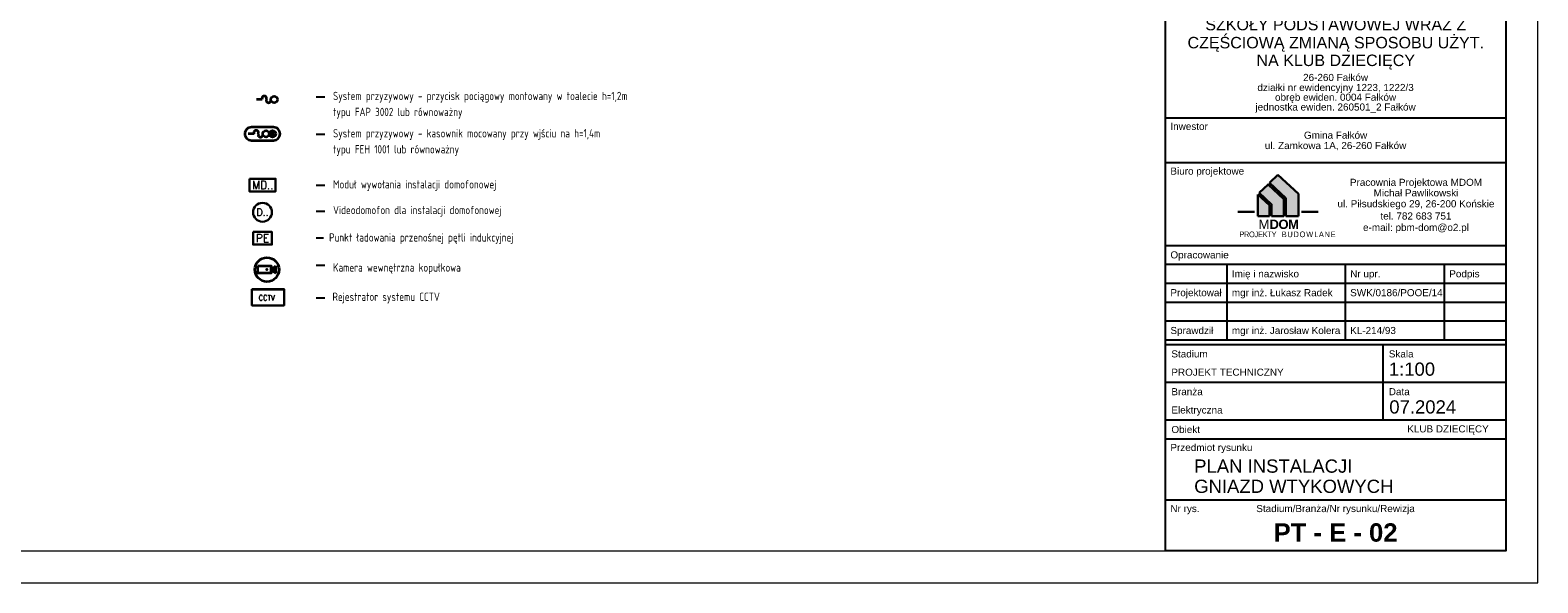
# Model space of a CAD drawing. Header units: millimetres. Extents: x -2994 to 13921, y -9859 to 2415.
# Tile 44 of 47: x 10606 to 13892, y -3244 to -2039. Entities that reach past the tile are written whole.
import ezdxf
from ezdxf.enums import TextEntityAlignment as Align

# ---------------------------------------------------------------- set-up
doc = ezdxf.new("R2010")
doc.units = ezdxf.units.MM
for name, color, linetype, lineweight in [('IE_OPISY_legenda', 7, 'Continuous', 25), ('IE_OPISY_ogólne', 7, 'Continuous', 30), ('IE_SIŁA_system przyzywowy', 104, 'Continuous', 35), ('IE_TT_CCTV', 1, 'Continuous', 35), ('IE_TT_domofon', 111, 'Continuous', 30), ('IE_TT_system przyzywowy', 222, 'Continuous', 35)]:
    doc.layers.add(name, color=color, linetype=linetype, lineweight=lineweight)
doc.styles.add('ARIAL', font='arial.ttf')
doc.styles.add('ARIAL_BOLD', font='txt')
doc.styles.add('el', font='isocpeur.ttf', dxfattribs={"width": 0.8})
doc.styles.add('ROMANS', font='romans.shx', dxfattribs={"width": 0.8, "oblique": 15})
doc.styles.add('Romans_06', font='romans.shx', dxfattribs={"width": 0.6})
doc.styles.get("Standard").update_dxf_attribs({"font": 'arial.ttf'})

# ---------------------------------------------------------------- blocks, each defined once
blk = doc.blocks.new('przywolanie_centrala')
at = {"layer": 'IE_SIŁA_system przyzywowy'}
for p, q in [((2.6, -2.6), (-2.6, 2.6)), ((-2.6, -2.6), (2.6, 2.6))]:
    blk.add_line(p, q, dxfattribs=at)
blk.add_lwpolyline([(-23.9, -7.5), (1.1, -7.5, 0.414214), (8.6, 0), (8.6, 0, 0.414214), (1.1, 7.5), (-23.9, 7.5, 0.414214), (-31.4, 0), (-31.4, 0, 0.414214)], format="xyb", close=True, dxfattribs=at)
blk.add_lwpolyline([(-21, 0), (-27.6, 0)], dxfattribs=at)
for centre in [(-7.4, 0), (0, 0)]:
    blk.add_circle(centre, 3.72, dxfattribs=at)
for centre, start, end in [((-18.6, 1.1), 336.6022, 203.3978), ((-13.6, -1.1), 156.6022, 23.3978)]:
    blk.add_arc(centre, 2.68, start, end, dxfattribs=at)
blk = doc.blocks.new('T3PDZW')
at = {"layer": 'IE_SIŁA_system przyzywowy'}
blk.add_lwpolyline([(6.5, 0), (0, 0)], dxfattribs=at)
blk.add_circle((20.1, 0), 3.72, dxfattribs=at)
for centre, start, end in [((9, 1.1), 336.6022, 203.3978), ((13.9, -1.1), 156.6022, 23.3978)]:
    blk.add_arc(centre, 2.68, start, end, dxfattribs=at)
blk = doc.blocks.new('A$C1B987AE8')
h = blk.add_hatch(color=253)
h.dxf.hatch_style = 1
h.paths.add_polyline_path([(-4837, 7669), (-5180, 7988), (-5372, 7804), (-5102, 7553), (-5102, 7296), (-4837, 7296)])
h = blk.add_hatch(color=252)
h.dxf.hatch_style = 1
h.paths.add_polyline_path([(-4514, 7779), (-4963, 8196), (-5147, 8020), (-4791, 7689), (-4791, 7296), (-4514, 7296)])
h = blk.add_hatch(color=254)
h.dxf.hatch_style = 1
h.paths.add_polyline_path([(-5148, 7533), (-5403, 7770), (-5403, 7296), (-5148, 7296)])
for p, q in [((-5147, 8020), (-4963, 8196)), ((-4791, 7689), (-5147, 8020)), ((-4514, 7779), (-4963, 8196)), ((-5403, 7770), (-5148, 7533)), ((-5403, 7296), (-5403, 7770)), ((-4791, 7296), (-4791, 7689)), ((-4514, 7296), (-4514, 7779)), ((-4514, 7296), (-4791, 7296))]:
    blk.add_line(p, q)
for points in [[(-5102, 7296), (-4837, 7296), (-4837, 7669), (-5180, 7988), (-5372, 7804)], [(-5102, 7296), (-5102, 7553), (-5372, 7804)], [(-5841, 7388), (-5472, 7388)], [(-5403, 7296), (-5148, 7296)], [(-5148, 7296), (-5148, 7533)], [(-4084, 7388), (-4453, 7388)]]:
    blk.add_lwpolyline(points)
at = {"layer": 'IE_OPISY_legenda'}
for p, q in [((-7416, 9440), (0, 9440)), ((-7416, 8465), (0, 8465)), ((-7416, 6659), (0, 6659)), ((-7416, 6247), (0, 6247)), ((-6077, 6247), (-6077, 4599)), ((-3498, 6247), (-3498, 4599)), ((-1339, 6247), (-1339, 4599)), ((-7416, 5835), (0, 5835)), ((-7416, 5423), (0, 5423)), ((-7416, 5011), (0, 5011)), ((-7416, 4599), (0, 4599)), ((-7416, 4499), (0, 4499)), ((-7313, 4599), (-103, 4599)), ((-2678, 4499), (-2678, 2851)), ((-7416, 3675), (0, 3675)), ((-2678, 3675), (-515, 3675)), ((-7416, 2851), (0, 2851)), ((-7416, 2439), (0, 2439)), ((-7416, 1107), (0, 1107))]:
    blk.add_line(p, q, dxfattribs=at)
at = {"layer": 'IE_OPISY_legenda', "ltscale": 0.5}
blk.add_lwpolyline([(-7416, 0), (-7416, 12401), (0, 12401), (0, 0)], close=True, dxfattribs=at)
blk.add_lwpolyline([(-7416, 0), (-7416, 12401), (0, 12401), (0, 0)], close=True, dxfattribs=at)
at = {"attachment_point": 1}
for s, width, insert, char_height in [('\\pt611.81762;{\\fArial Narrow|b0|i0|c238|p34;\\T0.95;PROJEKTY\\T0.75;  \\T1; \\T1.15;BUDOWLANE}', 2398.14, (-5805, 6960), 122.36), ('\\pt1019.69604;M{\\fArial|b1|i0|c238|p34;\\T0.95;DOM}', 177.99, (-5386, 7220), 203.94)]:
    blk.add_mtext_dynamic_manual_height_columns(s, width=width, gutter_width=12.5, heights=[0], dxfattribs=dict(at, insert=insert, char_height=char_height))
at = {"layer": 'IE_OPISY_legenda', "style": 'ARIAL'}
for s, height, p in [('Inwestycja', 154.5, (-7309, 12178)), ('Inwestor', 154.5, (-7307, 9176)), ('Biuro projektowe', 154.5, (-7307, 8201)), ('Opracowanie', 154.5, (-7307, 6374)), ('Imię i nazwisko', 154.5, (-5968, 5962)), ('Nr upr.', 154.5, (-3389, 5962)), ('Podpis', 154.5, (-1230, 5962)), ('Projektował', 154.5, (-7307, 5550)), ('mgr inż. Łukasz Radek', 154.5, (-5968, 5550)), ('SWK/0186/POOE/14', 154.5, (-3389, 5550)), ('Sprawdził', 154.5, (-7307, 4726)), ('mgr inż. Jarosław Kolera', 154.5, (-5968, 4726)), ('KL-214/93', 154.5, (-3389, 4726)), ('Stadium', 154.5, (-7286, 4215)), ('Skala', 154.5, (-2548, 4215)), ('PROJEKT TECHNICZNY', 154.5, (-7286, 3816)), ('1:100', 288.4, (-2548, 3816)), ('Branża', 154.5, (-7286, 3391)), ('Data', 154.5, (-2548, 3391)), ('07.2024', 288.4, (-2537, 2992)), ('Elektryczna', 154.5, (-7286, 2992)), ('Obiekt', 154.5, (-7286, 2567)), ('Przedmiot rysunku', 154.5, (-7307, 2175)), ('Nr rys.', 154.5, (-7307, 843))]:
    blk.add_text(s, height=height, dxfattribs=at).set_placement(p)
for s, height, p in [('ROZBUDOWA, PRZEBUDOWA BUDYNKU', 250, (-3704, 11743)), ('SZKOŁY PODSTAWOWEJ WRAZ Z', 250, (-3704, 11348)), ('CZĘŚCIOWĄ ZMIANĄ SPOSOBU UŻYT.', 250, (-3704, 10954)), ('NA KLUB DZIECIĘCY', 250, (-3704, 10568)), ('działki nr ewidencyjny 1223, 1222/3', 154.5, (-3708, 10024)), ('26-260 Fałków', 154.5, (-3708, 10243)), ('obręb ewiden. 0004 Fałków', 154.5, (-3708, 9811)), ('jednostka ewiden. 260501_2 Fałków', 154.5, (-3708, 9598)), ('ul. Zamkowa 1A, 26-260 Fałków', 154.5, (-3708, 8758)), ('Gmina Fałków', 154.5, (-3708, 8984)), ('Pracownia Projektowa MDOM', 154.5, (-1956, 7956)), ('Michał Pawlikowski', 154.5, (-1956, 7726)), ('ul. Piłsudskiego 29, 26-200 Końskie', 154.5, (-1956, 7489)), ('tel. 782 683 751', 154.5, (-1956, 7222)), ('e-mail: pbm-dom@o2.pl', 154.5, (-1956, 6973)), ('Stadium/Branża/Nr rysunku/Rewizja', 154.5, (-3708, 843))]:
    blk.add_text(s, height=height, dxfattribs=at).set_placement(p, align=Align.CENTER)
blk.add_text('KLUB DZIECIĘCY', height=154.5, dxfattribs=at).set_placement((-371, 2580), align=Align.RIGHT)

msp = doc.modelspace()

# ---------------------------------------------------------------- linework, layer by layer
at = {"layer": 'IE_OPISY_legenda'}
for p, q in [((11229.342, -2184.986), (11248.318, -2184.986)), ((11229.342, -2266.399), (11248.318, -2266.399)), ((11229.342, -2377.661), (11248.318, -2377.661)), ((11229.342, -2433.733), (11248.318, -2433.733)), ((11229.342, -2551.909), (11248.318, -2551.909)), ((11229.342, -2622.849), (11248.318, -2622.849))]:
    msp.add_line(p, q, dxfattribs=at)
at = {"layer": 'IE_OPISY_ogólne', "lineweight": 25}
msp.add_line((11229.342, -2492.487), (11245.156, -2492.487), dxfattribs=at)
at = {"layer": 'IE_OPISY_ogólne', "lineweight": 15}
for points in [[(7951.507, -274.445), (7951.507, -3244.445), (13891.507, -3244.445), (13891.507, -274.445)], [(8111.507, -344.445), (8111.507, -3174.445), (13821.507, -3174.445), (13821.507, -344.445)]]:
    msp.add_lwpolyline(points, close=True, dxfattribs=at)
at = {"layer": 'IE_TT_CCTV'}
for p, q in [((11136.26, -2557.398), (11141.494, -2553.448)), ((11141.494, -2553.448), (11141.494, -2569.367)), ((11136.26, -2565.417), (11141.494, -2569.367)), ((11089.076, -2604.011), (11159.47, -2604.011))]:
    msp.add_line(p, q, dxfattribs=at)
for points in [[(11102.439, -2553.448), (11130.947, -2553.448), (11130.947, -2569.367), (11102.439, -2569.367)], [(11130.947, -2557.398), (11136.26, -2557.398), (11136.26, -2565.417), (11130.947, -2565.417)]]:
    msp.add_lwpolyline(points, close=True, dxfattribs=at)
at = {"layer": 'IE_TT_CCTV', "lineweight": 30}
msp.add_lwpolyline([(11089.076, -2604.011), (11159.47, -2604.011), (11159.47, -2639.518), (11089.076, -2639.518)], close=True, dxfattribs=at)
at = {"layer": 'IE_TT_CCTV'}
msp.add_circle((11121.966, -2561.407), 26.359, dxfattribs=at)
msp.add_point((11121.966, -2561.407), dxfattribs=at)
at = {"layer": 'IE_TT_domofon'}
msp.add_lwpolyline([(11083.665, -2363.179), (11140.875, -2363.179), (11140.875, -2390.834), (11083.665, -2390.834)], close=True, dxfattribs=at)
at = {"layer": 'IE_TT_domofon', "color": 165, "true_color": 0x5e67af}
msp.add_lwpolyline([(11091.728, -2479.12), (11132.812, -2479.12), (11132.812, -2506.776), (11091.728, -2506.776)], close=True, dxfattribs=at)
at = {"layer": 'IE_TT_domofon'}
msp.add_circle((11112.27, -2436.435), 20.568, dxfattribs=at)

# ---------------------------------------------------------------- block references
at = {"layer": 'IE_OPISY_ogólne', "lineweight": 15, "xscale": 0.1, "yscale": 0.1, "zscale": 0.1}
msp.add_blockref('A$C1B987AE8', (13821.507, -3174.445), dxfattribs=at)
at = {"layer": 'IE_TT_system przyzywowy', "xscale": 1.92, "yscale": 1.92, "zscale": 1.92}
for name, p in [('T3PDZW', (11098.902, -2190.352)), ('przywolanie_centrala', (11134.121, -2265.364))]:
    msp.add_blockref(name, p, dxfattribs=at)

# ---------------------------------------------------------------- texts
at = {"layer": 'IE_OPISY_legenda', "style": 'el', "width": 0.8}
for s, p in [('System przyzywowy - przycisk pociągowy montowany w toalecie h=1,2m   ', (11265.984, -2182.782)), ('typu FAP 3002 lub równoważny', (11265.984, -2217.638)), ('System przyzywowy - kasownik mocowany przy wjściu na h=1,4m', (11265.984, -2264.194)), ('typu FEH 1001 lub równoważny ', (11265.984, -2299.05)), ('Moduł wywołania instalacji domofonowej  ', (11265.984, -2375.457)), ('Videodomofon dla instalacji domofonowej  ', (11265.984, -2431.528))]:
    msp.add_text(s, height=18, dxfattribs=at).set_placement(p, align=Align.MIDDLE_LEFT)
msp.add_text('Rejestrator systemu CCTV ', height=18, dxfattribs=at).set_placement((11264.704, -2629.644))
at = {"layer": 'IE_OPISY_legenda', "style": 'ARIAL'}
for s, p in [('PLAN INSTALACJI ', (13142.596, -3004.299)), ('GNIAZD WTYKOWYCH  ', (13142.596, -3048.344))]:
    msp.add_text(s, height=28.83989, dxfattribs=at).set_placement(p)
at = {"layer": 'IE_OPISY_legenda', "style": 'ARIAL_BOLD'}
msp.add_text('PT - E - 02', height=40, dxfattribs=at).set_placement((13450.708, -3154.592), align=Align.CENTER)
at = {"layer": 'IE_OPISY_legenda', "insert": (11265.984, -2547.85), "char_height": 18, "width": 395.0041, "attachment_point": 1, "style": 'el'}
msp.add_mtext('Kamera wewnętrzna kopułkowa', dxfattribs=at)
at = {"layer": 'IE_OPISY_ogólne', "lineweight": 25, "style": 'el', "width": 0.8}
msp.add_text('Punkt ładowania przenośnej pętli indukcyjnej', height=18, dxfattribs=at).set_placement((11257.417, -2500.34))
at = {"layer": 'IE_TT_CCTV', "lineweight": 30, "style": 'Romans_06', "width": 0.8}
msp.add_text('CCTV', height=12, dxfattribs=at).set_placement((11121.306, -2622.906), align=Align.MIDDLE)
at = {"layer": 'IE_TT_domofon', "style": 'ROMANS', "width": 0.937143}
for s, height, p in [('MD..', 18, (11113.018, -2377.006)), ('D..', 16.2, (11112.27, -2436.435))]:
    msp.add_text(s, height=height, dxfattribs=at).set_placement(p, align=Align.MIDDLE)
at = {"layer": 'IE_TT_domofon', "color": 165, "true_color": 0x5e67af, "style": 'ROMANS', "width": 0.937143}
msp.add_text('PE', height=18, dxfattribs=at).set_placement((11112.27, -2492.948), align=Align.MIDDLE)

doc.saveas('drawing.dxf')
